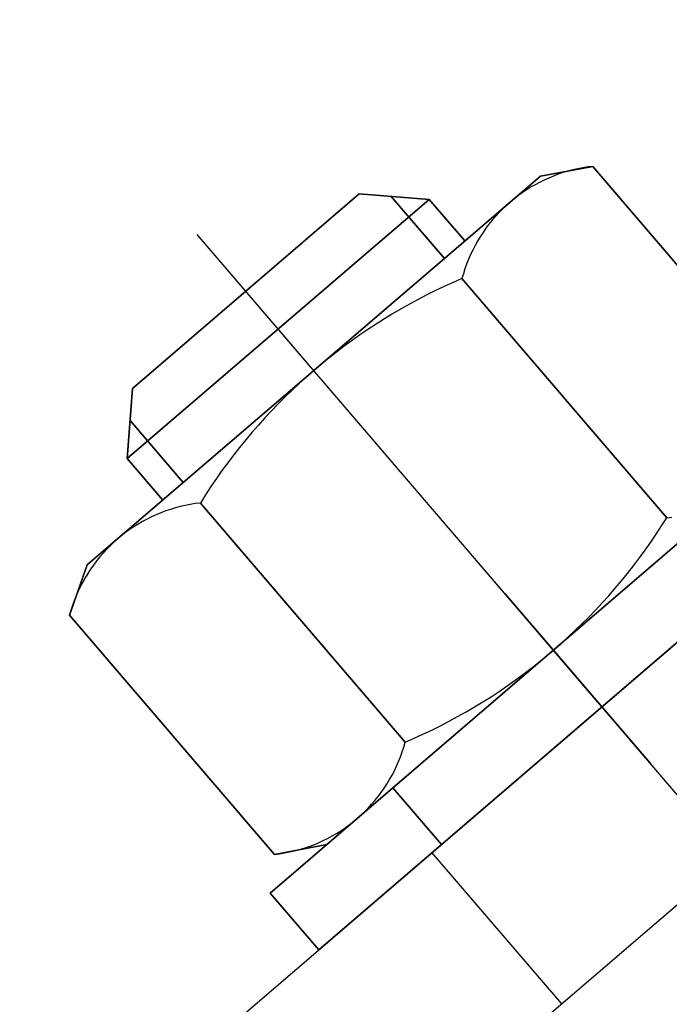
# Model space of a CAD drawing. Header units: metres. Extents: x -912764 to -454925, y -2226138 to -1112338.
# Tile 54 of 256: x -456251.5345 to -456251.5084, y -1113064.4896 to -1113064.4501. Entities that reach past the tile are written whole.
import ezdxf
from ezdxf import colors
from ezdxf.entities.mleader import LeaderData, LeaderLine
from ezdxf.math import Vec2, Vec3

# ---------------------------------------------------------------- set-up
doc = ezdxf.new("R2010")
doc.units = ezdxf.units.M
doc.linetypes.add('SOLID', pattern=[0])
doc.linetypes.add('ČÁRKOVANÁ', pattern=[19.049999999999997, 12.7, -6.35])
doc.layers.add('025-ZSvodidlo', color=1, linetype='Continuous')
doc.layers.add('C3D_ZPR', color=7, linetype='Continuous')
doc.layers.add('1', color=7, linetype='Continuous', lineweight=15)
doc.layers.add('_NOVÝ STAV', color=1, linetype='Continuous', lineweight=30)
doc.styles.add('Romans', font='romans.shx')
doc.styles.add('StandardUzky', font='simplex.shx', dxfattribs={"width": 0.65})
doc.styles.add('znacky', font='arial.ttf')
doc.dimstyles.new('1000', dxfattribs={"dimscale": 0.5, "dimtxt": 1, "dimasz": 0.6, "dimexe": 0.3, "dimexo": 0.5, "dimgap": 0.5, "dimtad": 1, "dimzin": 1, "dimdsep": 46, "dimtxsty": 'znacky', "dimblk": 'OBLIQUE', "dimcen": 1, "dimdle": 0.3, "dimclrd": 256, "dimclre": 256, "dimclrt": 256, "dimadec": 3, "dimazin": 0, "dimtfac": 1, "dimtmove": 0, "dimatfit": 3, "dimldrblk": 'OBLIQUE', "dimfxl": 1, "dimlwd": -1, "dimlwe": -1, "dimarcsym": 0})

# ---------------------------------------------------------------- blocks, each defined once
blk = doc.blocks.new('_Oblique')
at = {"color": 0, "linetype": 'ByBlock', "lineweight": -2}
blk.add_line((-0.5, -0.5), (0.5, 0.5), dxfattribs=at)
blk = doc.blocks.new('*D255')
at = {"layer": 'C3D_ZPR', "color": 1, "transparency": 16777216}
for p, q in [((-456251.8419254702, -1113064.401055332), (-456251.8419254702, -1113064.076055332)), ((-456251.2418126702, -1113064.401055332), (-456251.2418126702, -1113064.076055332)), ((-456251.9169254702, -1113064.151055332), (-456251.1668126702, -1113064.151055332))]:
    blk.add_line(p, q, dxfattribs=at)
at = {"layer": 'Defpoints', "color": 0, "lineweight": 50, "transparency": 16777216}
for p in [(-456251.2418126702, -1113064.151055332), (-456251.8419254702, -1113065.465551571), (-456251.2418126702, -1113065.522266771)]:
    blk.add_point(p, dxfattribs=at)
at = {"layer": 'C3D_ZPR', "color": 1, "transparency": 16777216, "xscale": 0.075, "yscale": 0.075, "zscale": 0.075, "rotation": 180}
blk.add_blockref('_Oblique', (-456251.8419254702, -1113064.151055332), dxfattribs=at)
at = {"layer": 'C3D_ZPR', "color": 1, "transparency": 16777216, "xscale": 0.075, "yscale": 0.075, "zscale": 0.075}
blk.add_blockref('_Oblique', (-456251.2418126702, -1113064.151055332), dxfattribs=at)
at = {"layer": 'C3D_ZPR', "color": 1, "transparency": 16777216, "insert": (-456251.5418690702, -1113064.001055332), "char_height": 0.2, "attachment_point": 5, "style": 'StandardUzky'}
blk.add_mtext('600', dxfattribs=at)
blk = doc.blocks.new('A$C021ef3a7')
at = {"layer": '025-ZSvodidlo', "color": 1}
for p, q in [((-0.08742879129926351, 0.2095332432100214), (-0.01820866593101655, 0.2688713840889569)), ((-0.09795000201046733, 0.2110511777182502), (-0.03979530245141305, 0.2609036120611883)), ((-0.09274333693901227, 0.2049774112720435), (-0.03458863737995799, 0.2548298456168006)), ((-0.0538047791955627, 0.2133313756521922), (-0.08764810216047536, 0.2528108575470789)), ((-0.07137727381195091, 0.2338303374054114), (-0.08491460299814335, 0.249622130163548)), ((-0.07821026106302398, 0.2279728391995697), (-0.07300359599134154, 0.2218990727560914))]:
    blk.add_line(p, q, dxfattribs=at)
blk.add_arc((-0.04957728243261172, 0.3170579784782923), 0.057, 104.9151793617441, 284.9151793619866, dxfattribs=at)
for points in [[(-0.07385145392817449, 0.2551544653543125), (-0.07385145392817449, 0.2551544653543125, 0.0007000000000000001), (-0.07174447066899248, 0.2555489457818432, 0.0007000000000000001), (-0.07174447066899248, 0.2555489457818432)], [(-0.07313668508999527, 0.2552299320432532), (-0.07313668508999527, 0.2552299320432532, 0.0007000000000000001), (-0.07332817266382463, 0.2551581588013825, 0.0007000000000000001), (-0.07332817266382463, 0.2551581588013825)], [(-0.07294291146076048, 0.2552952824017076), (-0.07294291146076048, 0.2552952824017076, 0.0007000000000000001), (-0.07313668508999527, 0.2552299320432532, 0.0007000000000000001), (-0.07313668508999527, 0.2552299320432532)], [(-0.07274706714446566, 0.2553541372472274), (-0.07274706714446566, 0.2553541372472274, 0.0007000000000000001), (-0.07294291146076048, 0.2552952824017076, 0.0007000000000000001), (-0.07294291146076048, 0.2552952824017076)], [(-0.07254936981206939, 0.2554064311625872), (-0.07254936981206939, 0.2554064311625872, 0.0007000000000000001), (-0.07274706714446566, 0.2553541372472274, 0.0007000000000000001), (-0.07274706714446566, 0.2553541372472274)], [(-0.07235003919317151, 0.255452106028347), (-0.07235003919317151, 0.255452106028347, 0.0007000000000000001), (-0.07254936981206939, 0.2554064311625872, 0.0007000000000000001), (-0.07254936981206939, 0.2554064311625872)], [(-0.07214929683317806, 0.2554911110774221), (-0.07214929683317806, 0.2554911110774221, 0.0007000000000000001), (-0.07235003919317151, 0.255452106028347, 0.0007000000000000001), (-0.07235003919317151, 0.255452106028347)], [(-0.07194736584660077, 0.2555234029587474), (-0.07194736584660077, 0.2555234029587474, 0.0007000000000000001), (-0.07214929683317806, 0.2554911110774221, 0.0007000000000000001), (-0.07214929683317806, 0.2554911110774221)], [(-0.07174447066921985, 0.2555489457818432), (-0.07174447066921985, 0.2555489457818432, 0.0007000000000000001), (-0.07194736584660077, 0.2555234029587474, 0.0007000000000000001), (-0.07194736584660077, 0.2555234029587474)], [(-0.06350726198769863, 0.2459399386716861), (-0.06350726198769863, 0.2459399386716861, 0.0007000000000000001), (-0.07174447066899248, 0.2555489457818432, 0.0007000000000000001), (-0.07174447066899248, 0.2555489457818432)], [(-0.09207275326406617, 0.2395344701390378), (-0.09207275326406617, 0.2395344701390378, 0.0007000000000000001), (-0.07385145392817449, 0.2551544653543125, 0.0007000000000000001), (-0.07385145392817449, 0.2551544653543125)], [(-0.07406704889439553, 0.2548085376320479), (-0.07406704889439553, 0.2548085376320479, 0.0007000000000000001), (-0.07424397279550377, 0.2547059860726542, 0.0007000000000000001), (-0.07424397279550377, 0.2547059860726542)], [(-0.07388680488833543, 0.2549051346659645), (-0.07388680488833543, 0.2549051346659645, 0.0007000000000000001), (-0.07406704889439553, 0.2548085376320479, 0.0007000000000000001), (-0.07406704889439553, 0.2548085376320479)], [(-0.07370344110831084, 0.2549956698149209), (-0.07370344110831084, 0.2549956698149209, 0.0007000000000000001), (-0.07388680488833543, 0.2549051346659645, 0.0007000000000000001), (-0.07388680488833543, 0.2549051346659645)], [(-0.07351716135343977, 0.2550800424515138), (-0.07351716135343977, 0.2550800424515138, 0.0007000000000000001), (-0.07370344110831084, 0.2549956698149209, 0.0007000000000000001), (-0.07370344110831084, 0.2549956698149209)], [(-0.07332817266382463, 0.2551581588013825), (-0.07332817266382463, 0.2551581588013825, 0.0007000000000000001), (-0.07351716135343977, 0.2550800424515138, 0.0007000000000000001), (-0.07351716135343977, 0.2550800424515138)], [(-0.08114027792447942, 0.2544381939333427), (-0.08114027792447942, 0.2544381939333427, 0.0006), (-0.09025092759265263, 0.2466281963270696, 0.0006), (-0.09025092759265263, 0.2466281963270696)], [(-0.07832017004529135, 0.2542214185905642), (-0.07832017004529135, 0.2542214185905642, 0.0006), (-0.08114027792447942, 0.2544381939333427, 0.0006), (-0.08114027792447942, 0.2544381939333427)], [(-0.07458707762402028, 0.2544834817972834), (-0.07458707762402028, 0.2544834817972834, 0.0007000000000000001), (-0.0747528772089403, 0.2543637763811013, 0.0007000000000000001), (-0.0747528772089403, 0.2543637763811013)], [(-0.07441737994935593, 0.2545975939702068), (-0.07441737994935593, 0.2545975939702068, 0.0007000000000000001), (-0.07458707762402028, 0.2544834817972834, 0.0007000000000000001), (-0.07458707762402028, 0.2544834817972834)], [(-0.07424397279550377, 0.2547059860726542), (-0.07424397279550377, 0.2547059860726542, 0.0007000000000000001), (-0.07441737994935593, 0.2545975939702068, 0.0007000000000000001), (-0.07441737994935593, 0.2545975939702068)], [(-0.09046770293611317, 0.2438080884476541), (-0.09046770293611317, 0.2438080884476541, 0.0006), (-0.07832017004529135, 0.2542214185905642, 0.0006), (-0.07832017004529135, 0.2542214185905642)], [(-0.07771021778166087, 0.2518465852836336), (-0.07771021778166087, 0.2518465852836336, 0.0006), (-0.07984659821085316, 0.2543387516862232, 0.0006), (-0.07984659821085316, 0.2543387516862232)], [(-0.07688833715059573, 0.2525511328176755), (-0.07688833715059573, 0.2525511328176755, 0.0006), (-0.07832017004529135, 0.2542214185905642, 0.0006), (-0.07832017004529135, 0.2542214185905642)], [(-0.07507204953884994, 0.2541081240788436), (-0.07507204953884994, 0.2541081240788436, 0.0007000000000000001), (-0.07522506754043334, 0.2539724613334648, 0.0007000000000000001), (-0.07522506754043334, 0.2539724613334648)], [(-0.07491459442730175, 0.2542386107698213), (-0.07491459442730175, 0.2542386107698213, 0.0007000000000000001), (-0.07507204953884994, 0.2541081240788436, 0.0007000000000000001), (-0.07507204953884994, 0.2541081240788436)], [(-0.0747528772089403, 0.2543637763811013), (-0.0747528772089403, 0.2543637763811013, 0.0007000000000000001), (-0.07491459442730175, 0.2542386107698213, 0.0007000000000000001), (-0.07491459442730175, 0.2542386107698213)], [(-0.0755171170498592, 0.2536862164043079), (-0.0755171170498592, 0.2536862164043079, 0.0007000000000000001), (-0.07565582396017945, 0.2535359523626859, 0.0007000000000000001), (-0.07565582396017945, 0.2535359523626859)], [(-0.07537347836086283, 0.2538317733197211), (-0.07537347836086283, 0.2538317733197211, 0.0007000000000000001), (-0.0755171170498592, 0.2536862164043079, 0.0007000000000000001), (-0.0755171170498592, 0.2536862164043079)], [(-0.07522506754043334, 0.2539724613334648), (-0.07522506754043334, 0.2539724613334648, 0.0007000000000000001), (-0.07537347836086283, 0.2538317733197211, 0.0007000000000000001), (-0.07537347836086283, 0.2538317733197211)], [(-0.07591783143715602, 0.2532219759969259), (-0.07591783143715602, 0.2532219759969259, 0.0007000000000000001), (-0.07604084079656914, 0.2530586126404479, 0.0007000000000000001), (-0.07604084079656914, 0.2530586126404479)], [(-0.0757894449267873, 0.2533811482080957), (-0.0757894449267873, 0.2533811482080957, 0.0007000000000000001), (-0.07591783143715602, 0.2532219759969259, 0.0007000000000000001), (-0.07591783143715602, 0.2532219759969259)], [(-0.07565582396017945, 0.2535359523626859), (-0.07565582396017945, 0.2535359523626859, 0.0007000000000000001), (-0.0757894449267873, 0.2533811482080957, 0.0007000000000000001), (-0.0757894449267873, 0.2533811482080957)], [(-0.07615833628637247, 0.2528912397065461), (-0.07615833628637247, 0.2528912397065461, 0.0007000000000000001), (-0.07627018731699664, 0.2527200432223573, 0.0007000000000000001), (-0.07627018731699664, 0.2527200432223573)], [(-0.07604084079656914, 0.2530586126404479), (-0.07604084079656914, 0.2530586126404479, 0.0007000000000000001), (-0.07615833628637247, 0.2528912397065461, 0.0007000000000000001), (-0.07615833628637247, 0.2528912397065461)], [(-0.07637626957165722, 0.2525452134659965), (-0.07637626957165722, 0.2525452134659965, 0.0007000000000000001), (-0.07647646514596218, 0.2523669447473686, 0.0007000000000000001), (-0.07647646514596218, 0.2523669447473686)], [(-0.07627018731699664, 0.2527200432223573), (-0.07627018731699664, 0.2527200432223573, 0.0007000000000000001), (-0.07637626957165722, 0.2525452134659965, 0.0007000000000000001), (-0.07637626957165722, 0.2525452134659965)], [(-0.07665875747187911, 0.2520008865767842), (-0.07665875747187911, 0.2520008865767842, 0.0007000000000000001), (-0.07674065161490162, 0.2518135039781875, 0.0007000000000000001), (-0.07674065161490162, 0.2518135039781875)], [(-0.07657066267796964, 0.2521854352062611), (-0.07657066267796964, 0.2521854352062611, 0.0007000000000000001), (-0.07665875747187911, 0.2520008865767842, 0.0007000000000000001), (-0.07665875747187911, 0.2520008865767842)], [(-0.07647646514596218, 0.2523669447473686), (-0.07647646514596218, 0.2523669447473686, 0.0007000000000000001), (-0.07657066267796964, 0.2521854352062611, 0.0007000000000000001), (-0.07657066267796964, 0.2521854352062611)], [(-0.07681625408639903, 0.2516234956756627), (-0.07681625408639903, 0.2516234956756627, 0.0007000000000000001), (-0.0768854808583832, 0.2514310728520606, 0.0007000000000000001), (-0.0768854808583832, 0.2514310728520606)], [(-0.07674065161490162, 0.2518135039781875), (-0.07674065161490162, 0.2518135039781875, 0.0007000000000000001), (-0.07681625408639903, 0.2516234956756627, 0.0007000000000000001), (-0.07681625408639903, 0.2516234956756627)], [(-0.07694825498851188, 0.2512364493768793), (-0.07694825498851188, 0.2512364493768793, 0.0007000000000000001), (-0.07700450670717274, 0.2510398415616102, 0.0007000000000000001), (-0.07700450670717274, 0.2510398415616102)], [(-0.0768854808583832, 0.2514310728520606), (-0.0768854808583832, 0.2514310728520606, 0.0007000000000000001), (-0.07694825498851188, 0.2512364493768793, 0.0007000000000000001), (-0.07694825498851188, 0.2512364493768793)], [(-0.0773630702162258, 0.2508838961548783), (-0.0773630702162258, 0.2508838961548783, 0.0007000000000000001), (-0.07771892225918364, 0.2507218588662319, 0.0007000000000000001), (-0.07771892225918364, 0.2507218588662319)], [(-0.07700450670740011, 0.2510398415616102), (-0.07700450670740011, 0.2510398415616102, 0.0007000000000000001), (-0.0773630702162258, 0.2508838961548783, 0.0007000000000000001), (-0.0773630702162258, 0.2508838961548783)], [(-0.06876729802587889, 0.2414308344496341), (-0.06876729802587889, 0.2414308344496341, 0.0007000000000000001), (-0.07700450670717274, 0.2510398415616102, 0.0007000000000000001), (-0.07700450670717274, 0.2510398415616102)], [(-0.07807195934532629, 0.2505537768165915), (-0.07807195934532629, 0.2505537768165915, 0.0007000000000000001), (-0.07842207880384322, 0.2503796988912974, 0.0007000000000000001), (-0.07842207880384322, 0.2503796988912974)], [(-0.07771892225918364, 0.2507218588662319), (-0.07771892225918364, 0.2507218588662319, 0.0007000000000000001), (-0.07807195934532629, 0.2505537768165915, 0.0007000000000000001), (-0.07807195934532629, 0.2505537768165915)], [(-0.0787691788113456, 0.2501996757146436), (-0.0787691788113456, 0.2501996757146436, 0.0007000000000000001), (-0.0791131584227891, 0.2500137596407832, 0.0007000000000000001), (-0.0791131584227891, 0.2500137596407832)], [(-0.07842207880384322, 0.2503796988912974), (-0.07842207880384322, 0.2503796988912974, 0.0007000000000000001), (-0.0787691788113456, 0.2501996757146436, 0.0007000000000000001), (-0.0787691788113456, 0.2501996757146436)], [(-0.07945391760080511, 0.2498220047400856), (-0.07945391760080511, 0.2498220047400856, 0.0007000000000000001), (-0.07979135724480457, 0.2496244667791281, 0.0007000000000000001), (-0.07979135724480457, 0.2496244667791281)], [(-0.0791131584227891, 0.2500137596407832), (-0.0791131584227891, 0.2500137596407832, 0.0007000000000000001), (-0.07945391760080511, 0.2498220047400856, 0.0007000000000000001), (-0.07945391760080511, 0.2498220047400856)], [(-0.08012537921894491, 0.2494212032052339), (-0.08012537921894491, 0.2494212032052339, 0.0007000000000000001), (-0.0804558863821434, 0.2492122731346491, 0.0007000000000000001), (-0.0804558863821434, 0.2492122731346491)], [(-0.07979135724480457, 0.2496244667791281), (-0.07979135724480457, 0.2496244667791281, 0.0007000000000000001), (-0.08012537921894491, 0.2494212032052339, 0.0007000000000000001), (-0.08012537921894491, 0.2494212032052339)], [(-0.08078278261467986, 0.2489977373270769), (-0.08078278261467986, 0.2489977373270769, 0.0007000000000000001), (-0.08110597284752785, 0.2487776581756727, 0.0007000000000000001), (-0.08110597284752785, 0.2487776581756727)], [(-0.0804558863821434, 0.2492122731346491), (-0.0804558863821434, 0.2492122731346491, 0.0007000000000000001), (-0.08078278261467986, 0.2489977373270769, 0.0007000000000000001), (-0.08078278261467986, 0.2489977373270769)], [(-0.08142536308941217, 0.2485520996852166), (-0.08142536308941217, 0.2485520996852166, 0.0007000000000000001), (-0.0817408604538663, 0.2483211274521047, 0.0007000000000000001), (-0.0817408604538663, 0.2483211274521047)], [(-0.08110597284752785, 0.2487776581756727), (-0.08110597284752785, 0.2487776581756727, 0.0007000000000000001), (-0.08142536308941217, 0.2485520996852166, 0.0007000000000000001), (-0.08142536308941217, 0.2485520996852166)], [(-0.08205237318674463, 0.2480848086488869), (-0.08205237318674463, 0.2480848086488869, 0.0007000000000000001), (-0.08235981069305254, 0.2478432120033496, 0.0007000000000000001), (-0.08235981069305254, 0.2478432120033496)], [(-0.0817408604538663, 0.2483211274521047), (-0.0817408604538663, 0.2483211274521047, 0.0007000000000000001), (-0.08205237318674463, 0.2480848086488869, 0.0007000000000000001), (-0.08205237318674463, 0.2480848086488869)], [(-0.08235981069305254, 0.2478432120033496), (-0.08235981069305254, 0.2478432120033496, 0.0007000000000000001), (-0.08266308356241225, 0.2475964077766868, 0.0007000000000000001), (-0.08266308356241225, 0.2475964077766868)], [(-0.08296210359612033, 0.2473444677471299), (-0.08296210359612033, 0.2473444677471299, 0.0007000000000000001), (-0.08325678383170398, 0.2470874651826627, 0.0007000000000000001), (-0.08325678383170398, 0.2470874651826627)], [(-0.08266308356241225, 0.2475964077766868), (-0.08266308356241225, 0.2475964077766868, 0.0007000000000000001), (-0.08296210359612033, 0.2473444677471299, 0.0007000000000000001), (-0.08296210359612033, 0.2473444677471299)], [(-0.08325678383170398, 0.2470874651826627), (-0.08325678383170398, 0.2470874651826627, 0.0007000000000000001), (-0.08354703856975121, 0.2468254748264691, 0.0007000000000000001), (-0.08354703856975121, 0.2468254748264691)], [(-0.09025092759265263, 0.2466281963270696), (-0.09025092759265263, 0.2466281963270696, 0.0006), (-0.09046770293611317, 0.2438080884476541, 0.0006), (-0.09046770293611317, 0.2438080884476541)], [(-0.08383278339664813, 0.2465585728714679), (-0.08383278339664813, 0.2465585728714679, 0.0007000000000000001), (-0.08411393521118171, 0.2462868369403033, 0.0007000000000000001), (-0.08411393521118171, 0.2462868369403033)], [(-0.08354703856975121, 0.2468254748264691), (-0.08354703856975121, 0.2468254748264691, 0.0007000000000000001), (-0.08383278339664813, 0.2465585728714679, 0.0007000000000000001), (-0.08383278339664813, 0.2465585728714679)], [(-0.08411393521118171, 0.2462868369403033), (-0.08411393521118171, 0.2462868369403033, 0.0007000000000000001), (-0.08439041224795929, 0.2460103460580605, 0.0007000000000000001), (-0.08439041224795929, 0.2460103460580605)], [(-0.08466213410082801, 0.245729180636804), (-0.08466213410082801, 0.245729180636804, 0.0007000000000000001), (-0.08492902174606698, 0.2454434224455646, 0.0007000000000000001), (-0.08492902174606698, 0.2454434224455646)], [(-0.08471808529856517, 0.2263455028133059), (-0.08471808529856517, 0.2263455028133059, 0.0007000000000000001), (-0.06194146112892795, 0.2458704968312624, 0.0007000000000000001), (-0.06194146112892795, 0.2458704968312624)], [(-0.08439041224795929, 0.2460103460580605), (-0.08439041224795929, 0.2460103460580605, 0.0007000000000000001), (-0.08466213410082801, 0.245729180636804, 0.0007000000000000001), (-0.08466213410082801, 0.245729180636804)], [(-0.08821398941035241, 0.2428423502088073), (-0.08821398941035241, 0.2428423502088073, 0.0006), (-0.0903503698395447, 0.2453345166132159, 0.0006), (-0.0903503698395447, 0.2453345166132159)], [(-0.08492902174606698, 0.2454434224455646), (-0.08492902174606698, 0.2454434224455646, 0.0007000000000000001), (-0.08519099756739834, 0.2451531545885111, 0.0007000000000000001), (-0.08519099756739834, 0.2451531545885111)], [(-0.08519099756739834, 0.2451531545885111), (-0.08519099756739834, 0.2451531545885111, 0.0007000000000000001), (-0.08544798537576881, 0.2448584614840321, 0.0007000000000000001), (-0.08544798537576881, 0.2448584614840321)], [(-0.08569991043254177, 0.244559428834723), (-0.08569991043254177, 0.244559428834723, 0.0007000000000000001), (-0.08594669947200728, 0.2442561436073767, 0.0007000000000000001), (-0.08594669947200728, 0.2442561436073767)], [(-0.08544798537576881, 0.2448584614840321), (-0.08544798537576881, 0.2448584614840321, 0.0007000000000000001), (-0.08569991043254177, 0.244559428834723, 0.0007000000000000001), (-0.08569991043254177, 0.244559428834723)], [(-0.08594669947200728, 0.2442561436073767), (-0.08594669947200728, 0.2442561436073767, 0.0007000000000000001), (-0.08618828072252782, 0.2439486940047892, 0.0007000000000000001), (-0.08618828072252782, 0.2439486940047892)], [(-0.09046770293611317, 0.2438080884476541), (-0.09046770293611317, 0.2438080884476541, 0.0006), (-0.08903587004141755, 0.2421378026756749, 0.0006), (-0.08903587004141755, 0.2421378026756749)], [(-0.08618828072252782, 0.2439486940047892), (-0.08618828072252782, 0.2439486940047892, 0.0007000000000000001), (-0.0864245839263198, 0.2436371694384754, 0.0007000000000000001), (-0.0864245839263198, 0.2436371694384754)], [(-0.08244042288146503, 0.2282980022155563), (-0.08244042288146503, 0.2282980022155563, 0.0007000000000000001), (-0.06421912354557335, 0.2439179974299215, 0.0007000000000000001), (-0.06421912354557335, 0.2439179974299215)], [(-0.0866555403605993, 0.2433216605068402), (-0.0866555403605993, 0.2433216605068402, 0.0007000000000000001), (-0.08688108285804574, 0.2430022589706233, 0.0007000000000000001), (-0.08688108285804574, 0.2430022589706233)], [(-0.0864245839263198, 0.2436371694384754), (-0.0864245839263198, 0.2436371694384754, 0.0007000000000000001), (-0.0866555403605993, 0.2433216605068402, 0.0007000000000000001), (-0.0866555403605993, 0.2433216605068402)], [(-0.05998896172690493, 0.2435928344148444), (-0.05998896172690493, 0.2435928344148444, 0.0007000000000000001), (-0.08276558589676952, 0.2240678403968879, 0.0007000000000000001), (-0.08276558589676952, 0.2240678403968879)], [(-0.08688108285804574, 0.2430022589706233), (-0.08688108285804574, 0.2430022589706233, 0.0007000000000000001), (-0.0871011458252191, 0.242679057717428, 0.0007000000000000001), (-0.0871011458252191, 0.242679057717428)], [(-0.0871011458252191, 0.242679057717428), (-0.0871011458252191, 0.242679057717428, 0.0007000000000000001), (-0.08731566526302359, 0.2423521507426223, 0.0007000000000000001), (-0.08731566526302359, 0.2423521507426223)], [(-0.08731566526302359, 0.2423521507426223), (-0.08731566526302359, 0.2423521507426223, 0.0007000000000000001), (-0.08752457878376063, 0.2420216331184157, 0.0007000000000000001), (-0.08752457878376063, 0.2420216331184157)], [(-0.08872301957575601, 0.2417679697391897), (-0.08872301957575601, 0.2417679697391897, 0.0007000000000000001), (-0.0889167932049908, 0.2417026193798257, 0.0007000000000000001), (-0.0889167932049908, 0.2417026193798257)], [(-0.08852717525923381, 0.2418268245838), (-0.08852717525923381, 0.2418268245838, 0.0007000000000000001), (-0.08872301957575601, 0.2417679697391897, 0.0007000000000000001), (-0.08872301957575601, 0.2417679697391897)], [(-0.08832947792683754, 0.2418791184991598), (-0.08832947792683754, 0.2418791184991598, 0.0007000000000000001), (-0.08852717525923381, 0.2418268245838, 0.0007000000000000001), (-0.08852717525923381, 0.2418268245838)], [(-0.08813014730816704, 0.2419247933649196), (-0.08813014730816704, 0.2419247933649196, 0.0007000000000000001), (-0.08832947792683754, 0.2418791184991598, 0.0007000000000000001), (-0.08832947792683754, 0.2418791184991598)], [(-0.08792940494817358, 0.2419637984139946), (-0.08792940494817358, 0.2419637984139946, 0.0007000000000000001), (-0.08813014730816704, 0.2419247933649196, 0.0007000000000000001), (-0.08813014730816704, 0.2419247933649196)], [(-0.0877274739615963, 0.24199609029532), (-0.0877274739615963, 0.24199609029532, 0.0007000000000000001), (-0.08792940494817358, 0.2419637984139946, 0.0007000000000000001), (-0.08792940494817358, 0.2419637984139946)], [(-0.08752457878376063, 0.2420216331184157), (-0.08752457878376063, 0.2420216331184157, 0.0007000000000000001), (-0.0877274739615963, 0.24199609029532, 0.0007000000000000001), (-0.0877274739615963, 0.24199609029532)], [(-0.07928737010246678, 0.2324126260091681), (-0.07928737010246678, 0.2324126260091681, 0.0007000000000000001), (-0.08752457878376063, 0.2420216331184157, 0.0007000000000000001), (-0.08752457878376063, 0.2420216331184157)], [(-0.08966691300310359, 0.2413778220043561), (-0.08966691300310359, 0.2413778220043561, 0.0007000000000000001), (-0.08984715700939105, 0.2412812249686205, 0.0007000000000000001), (-0.08984715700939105, 0.2412812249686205)], [(-0.08948354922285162, 0.241468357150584), (-0.08948354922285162, 0.241468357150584, 0.0007000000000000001), (-0.08966691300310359, 0.2413778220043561, 0.0007000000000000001), (-0.08966691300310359, 0.2413778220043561)], [(-0.08929726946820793, 0.2415527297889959), (-0.08929726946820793, 0.2415527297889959, 0.0007000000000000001), (-0.08948354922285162, 0.241468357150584, 0.0007000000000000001), (-0.08948354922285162, 0.241468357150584)], [(-0.08910828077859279, 0.2416308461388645), (-0.08910828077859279, 0.2416308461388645, 0.0007000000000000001), (-0.08929726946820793, 0.2415527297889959, 0.0007000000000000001), (-0.08929726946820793, 0.2415527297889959)], [(-0.0889167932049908, 0.2417026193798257), (-0.0889167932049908, 0.2417026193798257, 0.0007000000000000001), (-0.08910828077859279, 0.2416308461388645, 0.0007000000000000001), (-0.08910828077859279, 0.2416308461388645)], [(-0.06897621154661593, 0.2411003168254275), (-0.06897621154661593, 0.2411003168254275, 0.0007000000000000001), (-0.06876729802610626, 0.2414308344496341, 0.0007000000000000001), (-0.06876729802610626, 0.2414308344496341)], [(-0.06876729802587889, 0.2414308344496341), (-0.06876729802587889, 0.2414308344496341, 0.0007000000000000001), (-0.06856440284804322, 0.2414563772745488, 0.0007000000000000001), (-0.06856440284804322, 0.2414563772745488)], [(-0.09036718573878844, 0.2409561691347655), (-0.09036718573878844, 0.2409561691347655, 0.0007000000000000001), (-0.09053298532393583, 0.2408364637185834, 0.0007000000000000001), (-0.09053298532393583, 0.2408364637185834)], [(-0.09019748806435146, 0.2410702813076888), (-0.09019748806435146, 0.2410702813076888, 0.0007000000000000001), (-0.09036718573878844, 0.2409561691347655, 0.0007000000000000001), (-0.09036718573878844, 0.2409561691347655)], [(-0.09002408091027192, 0.2411786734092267), (-0.09002408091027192, 0.2411786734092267, 0.0007000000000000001), (-0.09019748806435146, 0.2410702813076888, 0.0007000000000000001), (-0.09019748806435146, 0.2410702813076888)], [(-0.08984715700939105, 0.2412812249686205), (-0.08984715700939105, 0.2412812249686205, 0.0007000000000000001), (-0.09002408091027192, 0.2411786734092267, 0.0007000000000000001), (-0.09002408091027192, 0.2411786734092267)], [(-0.06919073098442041, 0.2407734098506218), (-0.06919073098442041, 0.2407734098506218, 0.0007000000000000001), (-0.06897621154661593, 0.2411003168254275, 0.0007000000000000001), (-0.06897621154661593, 0.2411003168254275)], [(-0.09085215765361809, 0.2405808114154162), (-0.09085215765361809, 0.2405808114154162, 0.0007000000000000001), (-0.0910051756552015, 0.2404451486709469, 0.0007000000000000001), (-0.0910051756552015, 0.2404451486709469)], [(-0.0906947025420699, 0.2407112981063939), (-0.0906947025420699, 0.2407112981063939, 0.0007000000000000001), (-0.09085215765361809, 0.2405808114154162, 0.0007000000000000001), (-0.09085215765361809, 0.2405808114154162)], [(-0.09053298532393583, 0.2408364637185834), (-0.09053298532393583, 0.2408364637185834, 0.0007000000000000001), (-0.0906947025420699, 0.2407112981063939, 0.0007000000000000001), (-0.0906947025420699, 0.2407112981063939)], [(-0.06941079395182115, 0.240450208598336), (-0.06941079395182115, 0.240450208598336, 0.0007000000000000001), (-0.06919073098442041, 0.2407734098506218, 0.0007000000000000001), (-0.06919073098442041, 0.2407734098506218)], [(-0.09129722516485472, 0.2401589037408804), (-0.09129722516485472, 0.2401589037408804, 0.0007000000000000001), (-0.09143593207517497, 0.2400086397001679, 0.0007000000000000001), (-0.09143593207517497, 0.2400086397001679)], [(-0.09115358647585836, 0.2403044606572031), (-0.09115358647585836, 0.2403044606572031, 0.0007000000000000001), (-0.09129722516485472, 0.2401589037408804, 0.0007000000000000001), (-0.09129722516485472, 0.2401589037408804)], [(-0.0910051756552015, 0.2404451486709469), (-0.0910051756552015, 0.2404451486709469, 0.0007000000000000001), (-0.09115358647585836, 0.2403044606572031, 0.0007000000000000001), (-0.09115358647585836, 0.2403044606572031)], [(-0.0698672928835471, 0.239815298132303), (-0.0698672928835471, 0.239815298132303, 0.0007000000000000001), (-0.06963633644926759, 0.2401308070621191, 0.0007000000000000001), (-0.06963633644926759, 0.2401308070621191)], [(-0.06963633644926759, 0.2401308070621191), (-0.06963633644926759, 0.2401308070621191, 0.0007000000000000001), (-0.06941079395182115, 0.240450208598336, 0.0007000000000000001), (-0.06941079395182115, 0.240450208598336)], [(-0.09156955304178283, 0.2398538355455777), (-0.09156955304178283, 0.2398538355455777, 0.0007000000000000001), (-0.09169793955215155, 0.2396946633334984, 0.0007000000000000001), (-0.09169793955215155, 0.2396946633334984)], [(-0.09143593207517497, 0.2400086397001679), (-0.09143593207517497, 0.2400086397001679, 0.0007000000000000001), (-0.09156955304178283, 0.2398538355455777, 0.0007000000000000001), (-0.09156955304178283, 0.2398538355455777)], [(-0.07010359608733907, 0.2395037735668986), (-0.07010359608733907, 0.2395037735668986, 0.0007000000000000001), (-0.0698672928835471, 0.239815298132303, 0.0007000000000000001), (-0.0698672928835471, 0.239815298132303)], [(-0.09278461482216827, 0.2375125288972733), (-0.09278461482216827, 0.2375125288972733, 0.0007000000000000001), (-0.09207275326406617, 0.2395344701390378, 0.0007000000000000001), (-0.09207275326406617, 0.2395344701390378)], [(-0.091938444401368, 0.2393639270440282), (-0.091938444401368, 0.2393639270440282, 0.0007000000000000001), (-0.0920502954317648, 0.2391927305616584, 0.0007000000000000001), (-0.0920502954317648, 0.2391927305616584)], [(-0.0918209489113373, 0.2395312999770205), (-0.0918209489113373, 0.2395312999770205, 0.0007000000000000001), (-0.091938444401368, 0.2393639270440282, 0.0007000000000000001), (-0.091938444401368, 0.2393639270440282)], [(-0.09169793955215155, 0.2396946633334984), (-0.09169793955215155, 0.2396946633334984, 0.0007000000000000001), (-0.0918209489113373, 0.2395312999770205, 0.0007000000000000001), (-0.0918209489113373, 0.2395312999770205)], [(-0.07034517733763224, 0.2391963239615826), (-0.07034517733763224, 0.2391963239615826, 0.0007000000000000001), (-0.07010359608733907, 0.2395037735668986, 0.0007000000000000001), (-0.07010359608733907, 0.2395037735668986)], [(-0.09215637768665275, 0.239017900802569), (-0.09215637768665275, 0.239017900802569, 0.0007000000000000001), (-0.09225657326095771, 0.2388396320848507, 0.0007000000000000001), (-0.09225657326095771, 0.2388396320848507)], [(-0.0920502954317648, 0.2391927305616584), (-0.0920502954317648, 0.2391927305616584, 0.0007000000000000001), (-0.09215637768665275, 0.239017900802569, 0.0007000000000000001), (-0.09215637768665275, 0.239017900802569)], [(-0.07059196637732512, 0.2388930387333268), (-0.07059196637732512, 0.2388930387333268, 0.0007000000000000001), (-0.07034517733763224, 0.2391963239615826, 0.0007000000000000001), (-0.07034517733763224, 0.2391963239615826)], [(-0.09235077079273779, 0.2386581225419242), (-0.09235077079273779, 0.2386581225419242, 0.0007000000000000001), (-0.09243886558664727, 0.2384735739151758, 0.0007000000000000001), (-0.09243886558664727, 0.2384735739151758)], [(-0.09225657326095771, 0.2388396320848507), (-0.09225657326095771, 0.2388396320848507, 0.0007000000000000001), (-0.09235077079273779, 0.2386581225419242, 0.0007000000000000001), (-0.09235077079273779, 0.2386581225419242)], [(-0.07110087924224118, 0.2382993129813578), (-0.07110087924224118, 0.2382993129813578, 0.0007000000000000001), (-0.07084389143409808, 0.2385940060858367, 0.0007000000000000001), (-0.07084389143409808, 0.2385940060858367)], [(-0.07084389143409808, 0.2385940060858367), (-0.07084389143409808, 0.2385940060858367, 0.0007000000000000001), (-0.07059196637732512, 0.2388930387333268, 0.0007000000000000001), (-0.07059196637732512, 0.2388930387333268)], [(-0.09252075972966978, 0.2382861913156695), (-0.09252075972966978, 0.2382861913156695, 0.0007000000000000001), (-0.09259636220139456, 0.2380961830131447, 0.0007000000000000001), (-0.09259636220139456, 0.2380961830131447)], [(-0.09243886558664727, 0.2384735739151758), (-0.09243886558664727, 0.2384735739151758, 0.0007000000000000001), (-0.09252075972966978, 0.2382861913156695, 0.0007000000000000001), (-0.09252075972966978, 0.2382861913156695)], [(-0.06942477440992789, 0.2315526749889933), (-0.06942477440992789, 0.2315526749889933, 0.0007000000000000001), (-0.07528227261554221, 0.2383856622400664, 0.0007000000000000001), (-0.07528227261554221, 0.2383856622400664)], [(-0.07136285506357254, 0.2380090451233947), (-0.07136285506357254, 0.2380090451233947, 0.0007000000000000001), (-0.07110087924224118, 0.2382993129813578, 0.0007000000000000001), (-0.07110087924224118, 0.2382993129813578)], [(-0.09266558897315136, 0.2379037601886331), (-0.09266558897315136, 0.2379037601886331, 0.0007000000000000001), (-0.0927283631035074, 0.2377091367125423, 0.0007000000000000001), (-0.0927283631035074, 0.2377091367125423)], [(-0.09259636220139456, 0.2380961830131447), (-0.09259636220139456, 0.2380961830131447, 0.0007000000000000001), (-0.09266558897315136, 0.2379037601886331, 0.0007000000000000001), (-0.09266558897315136, 0.2379037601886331)], [(-0.07162974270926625, 0.2377232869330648), (-0.07162974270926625, 0.2377232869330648, 0.0007000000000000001), (-0.07136285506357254, 0.2380090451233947, 0.0007000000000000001), (-0.07136285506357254, 0.2380090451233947)], [(-0.0927283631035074, 0.2377091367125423), (-0.0927283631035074, 0.2377091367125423, 0.0007000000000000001), (-0.09278461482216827, 0.2375125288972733, 0.0007000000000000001), (-0.09278461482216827, 0.2375125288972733)], [(-0.08454740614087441, 0.2279035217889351), (-0.08454740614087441, 0.2279035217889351, 0.0007000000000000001), (-0.09278461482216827, 0.2375125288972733, 0.0007000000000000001), (-0.09278461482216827, 0.2375125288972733)], [(-0.07217794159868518, 0.2371656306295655), (-0.07217794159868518, 0.2371656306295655, 0.0007000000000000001), (-0.0719014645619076, 0.2374421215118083, 0.0007000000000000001), (-0.0719014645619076, 0.2374421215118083)], [(-0.0719014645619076, 0.2374421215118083), (-0.0719014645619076, 0.2374421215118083, 0.0007000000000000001), (-0.07162974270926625, 0.2377232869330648, 0.0007000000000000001), (-0.07162974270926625, 0.2377232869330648)], [(-0.07245909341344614, 0.2368938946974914), (-0.07245909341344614, 0.2368938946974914, 0.0007000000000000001), (-0.07217794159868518, 0.2371656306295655, 0.0007000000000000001), (-0.07217794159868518, 0.2371656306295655)], [(-0.07303509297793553, 0.2363650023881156), (-0.07303509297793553, 0.2363650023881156, 0.0007000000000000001), (-0.07274483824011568, 0.2366269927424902, 0.0007000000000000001), (-0.07274483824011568, 0.2366269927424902)], [(-0.07274483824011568, 0.2366269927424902), (-0.07274483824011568, 0.2366269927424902, 0.0007000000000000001), (-0.07245909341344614, 0.2368938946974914, 0.0007000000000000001), (-0.07245909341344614, 0.2368938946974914)], [(-0.07332977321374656, 0.2361079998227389), (-0.07332977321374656, 0.2361079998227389, 0.0007000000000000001), (-0.07303509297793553, 0.2363650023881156, 0.0007000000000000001), (-0.07303509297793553, 0.2363650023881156)], [(-0.07393206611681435, 0.2356092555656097), (-0.07393206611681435, 0.2356092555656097, 0.0007000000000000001), (-0.07362879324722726, 0.235856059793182, 0.0007000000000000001), (-0.07362879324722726, 0.235856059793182)], [(-0.07362879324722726, 0.235856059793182), (-0.07362879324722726, 0.235856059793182, 0.0007000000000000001), (-0.07332977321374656, 0.2361079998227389, 0.0007000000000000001), (-0.07332977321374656, 0.2361079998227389)], [(-0.07423950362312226, 0.2353676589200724), (-0.07423950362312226, 0.2353676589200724, 0.0007000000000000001), (-0.07393206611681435, 0.2356092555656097, 0.0007000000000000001), (-0.07393206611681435, 0.2356092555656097)], [(-0.07486651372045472, 0.2349003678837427), (-0.07486651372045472, 0.2349003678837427, 0.0007000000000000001), (-0.07455101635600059, 0.2351313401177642, 0.0007000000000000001), (-0.07455101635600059, 0.2351313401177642)], [(-0.07455101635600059, 0.2351313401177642), (-0.07455101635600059, 0.2351313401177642, 0.0007000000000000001), (-0.07423950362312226, 0.2353676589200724, 0.0007000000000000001), (-0.07423950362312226, 0.2353676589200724)], [(-0.07550909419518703, 0.234454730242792), (-0.07550909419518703, 0.234454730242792, 0.0007000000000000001), (-0.07518590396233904, 0.2346748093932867, 0.0007000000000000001), (-0.07518590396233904, 0.2346748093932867)], [(-0.07518590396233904, 0.2346748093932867), (-0.07518590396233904, 0.2346748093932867, 0.0007000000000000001), (-0.07486651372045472, 0.2349003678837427, 0.0007000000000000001), (-0.07486651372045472, 0.2349003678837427)], [(-0.0761664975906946, 0.2340312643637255), (-0.0761664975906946, 0.2340312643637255, 0.0007000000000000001), (-0.07583599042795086, 0.2342401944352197, 0.0007000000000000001), (-0.07583599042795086, 0.2342401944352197)], [(-0.07583599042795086, 0.2342401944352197), (-0.07583599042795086, 0.2342401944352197, 0.0007000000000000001), (-0.07550909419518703, 0.234454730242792, 0.0007000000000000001), (-0.07550909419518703, 0.234454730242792)], [(-0.0768379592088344, 0.2336304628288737), (-0.0768379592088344, 0.2336304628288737, 0.0007000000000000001), (-0.07650051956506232, 0.2338280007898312, 0.0007000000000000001), (-0.07650051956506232, 0.2338280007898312)], [(-0.07650051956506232, 0.2338280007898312), (-0.07650051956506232, 0.2338280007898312, 0.0007000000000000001), (-0.0761664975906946, 0.2340312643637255, 0.0007000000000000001), (-0.0761664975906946, 0.2340312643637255)], [(-0.0775226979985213, 0.2332527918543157), (-0.0775226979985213, 0.2332527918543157, 0.0007000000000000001), (-0.0771787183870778, 0.2334387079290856, 0.0007000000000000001), (-0.0771787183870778, 0.2334387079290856)], [(-0.0771787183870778, 0.2334387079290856), (-0.0771787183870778, 0.2334387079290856, 0.0007000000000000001), (-0.0768379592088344, 0.2336304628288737, 0.0007000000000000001), (-0.0768379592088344, 0.2336304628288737)], [(-0.05152813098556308, 0.2337229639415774), (-0.05152813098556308, 0.2337229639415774, 0.0006), (-0.07430475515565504, 0.2141979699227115, 0.0006), (-0.07430475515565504, 0.2141979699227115)], [(-0.07821991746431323, 0.2328986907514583), (-0.07821991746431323, 0.2328986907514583, 0.0007000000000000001), (-0.0778697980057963, 0.2330727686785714, 0.0007000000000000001), (-0.0778697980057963, 0.2330727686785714)], [(-0.0778697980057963, 0.2330727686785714), (-0.0778697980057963, 0.2330727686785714, 0.0007000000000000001), (-0.0775226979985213, 0.2332527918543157, 0.0007000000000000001), (-0.0775226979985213, 0.2332527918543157)], [(-0.07892880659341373, 0.232568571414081), (-0.07892880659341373, 0.232568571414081, 0.0007000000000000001), (-0.07857295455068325, 0.2327306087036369, 0.0007000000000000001), (-0.07857295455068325, 0.2327306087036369)], [(-0.07857295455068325, 0.2327306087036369), (-0.07857295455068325, 0.2327306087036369, 0.0007000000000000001), (-0.07821991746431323, 0.2328986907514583, 0.0007000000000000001), (-0.07821991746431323, 0.2328986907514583)], [(-0.07934362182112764, 0.232216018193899), (-0.07934362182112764, 0.232216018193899, 0.0007000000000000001), (-0.07928737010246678, 0.2324126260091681, 0.0007000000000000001), (-0.07928737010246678, 0.2324126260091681)], [(-0.07928737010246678, 0.2324126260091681), (-0.07928737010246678, 0.2324126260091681, 0.0007000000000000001), (-0.07892880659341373, 0.232568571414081, 0.0007000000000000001), (-0.07892880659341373, 0.232568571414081)], [(-0.07955122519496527, 0.2316389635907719), (-0.07955122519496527, 0.2316389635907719, 0.0007000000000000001), (-0.07947562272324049, 0.2318289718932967, 0.0007000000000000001), (-0.07947562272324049, 0.2318289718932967)], [(-0.07947562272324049, 0.2318289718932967), (-0.07947562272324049, 0.2318289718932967, 0.0007000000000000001), (-0.07940639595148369, 0.2320213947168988, 0.0007000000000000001), (-0.07940639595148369, 0.2320213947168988)], [(-0.07940639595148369, 0.2320213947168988), (-0.07940639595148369, 0.2320213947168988, 0.0007000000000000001), (-0.07934362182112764, 0.232216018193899, 0.0007000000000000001), (-0.07934362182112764, 0.232216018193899)], [(-0.07972121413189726, 0.2312670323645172), (-0.07972121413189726, 0.2312670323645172, 0.0007000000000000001), (-0.07963311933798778, 0.2314515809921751, 0.0007000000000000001), (-0.07963311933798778, 0.2314515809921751)], [(-0.07963311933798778, 0.2314515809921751), (-0.07963311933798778, 0.2314515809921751, 0.0007000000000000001), (-0.07955122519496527, 0.2316389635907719, 0.0007000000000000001), (-0.07955122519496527, 0.2316389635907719)], [(-0.0799156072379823, 0.2309072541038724), (-0.0799156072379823, 0.2309072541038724, 0.0007000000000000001), (-0.07981541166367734, 0.2310855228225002, 0.0007000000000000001), (-0.07981541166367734, 0.2310855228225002)], [(-0.07981541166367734, 0.2310855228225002), (-0.07981541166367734, 0.2310855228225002, 0.0007000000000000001), (-0.07972121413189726, 0.2312670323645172, 0.0007000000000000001), (-0.07972121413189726, 0.2312670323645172)], [(-0.08013354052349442, 0.2305612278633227), (-0.08013354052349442, 0.2305612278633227, 0.0007000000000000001), (-0.08002168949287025, 0.2307324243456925, 0.0007000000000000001), (-0.08002168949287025, 0.2307324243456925)], [(-0.08002168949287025, 0.2307324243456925), (-0.08002168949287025, 0.2307324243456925, 0.0007000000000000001), (-0.0799156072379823, 0.2309072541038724, 0.0007000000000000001), (-0.0799156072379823, 0.2309072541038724)], [(-0.0803740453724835, 0.230230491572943), (-0.0803740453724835, 0.230230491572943, 0.0007000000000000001), (-0.08025103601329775, 0.2303938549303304, 0.0007000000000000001), (-0.08025103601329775, 0.2303938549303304)], [(-0.08025103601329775, 0.2303938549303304), (-0.08025103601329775, 0.2303938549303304, 0.0007000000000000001), (-0.08013354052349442, 0.2305612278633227, 0.0007000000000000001), (-0.08013354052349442, 0.2305612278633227)], [(-0.07783065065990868, 0.2282982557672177), (-0.07783065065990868, 0.2282982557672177, 0.0007000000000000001), (-0.0797831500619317, 0.2305759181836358, 0.0007000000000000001), (-0.0797831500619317, 0.2305759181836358)], [(-0.0807747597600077, 0.2297662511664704), (-0.0807747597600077, 0.2297662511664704, 0.0007000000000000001), (-0.08063605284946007, 0.2299165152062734, 0.0007000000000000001), (-0.08063605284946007, 0.2299165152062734)], [(-0.08063605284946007, 0.2299165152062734), (-0.08063605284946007, 0.2299165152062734, 0.0007000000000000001), (-0.0805024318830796, 0.2300713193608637, 0.0007000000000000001), (-0.0805024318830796, 0.2300713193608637)], [(-0.0805024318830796, 0.2300713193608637), (-0.0805024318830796, 0.2300713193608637, 0.0007000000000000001), (-0.0803740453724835, 0.230230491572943, 0.0007000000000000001), (-0.0803740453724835, 0.230230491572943)], [(-0.08121982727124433, 0.2293443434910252), (-0.08121982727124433, 0.2293443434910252, 0.0007000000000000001), (-0.08106680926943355, 0.229480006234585, 0.0007000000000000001), (-0.08106680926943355, 0.229480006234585)], [(-0.08106680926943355, 0.229480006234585), (-0.08106680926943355, 0.229480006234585, 0.0007000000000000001), (-0.08091839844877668, 0.2296206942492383, 0.0007000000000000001), (-0.08091839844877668, 0.2296206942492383)], [(-0.08091839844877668, 0.2296206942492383), (-0.08091839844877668, 0.2296206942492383, 0.0007000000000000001), (-0.0807747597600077, 0.2297662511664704, 0.0007000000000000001), (-0.0807747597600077, 0.2297662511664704)], [(-0.08170479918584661, 0.2289689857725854), (-0.08170479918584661, 0.2289689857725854, 0.0007000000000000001), (-0.08153899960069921, 0.229088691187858, 0.0007000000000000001), (-0.08153899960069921, 0.229088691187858)], [(-0.08153899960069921, 0.229088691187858), (-0.08153899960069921, 0.229088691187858, 0.0007000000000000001), (-0.08137728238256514, 0.229213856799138, 0.0007000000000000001), (-0.08137728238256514, 0.229213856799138)], [(-0.08137728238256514, 0.229213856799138), (-0.08137728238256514, 0.229213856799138, 0.0007000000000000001), (-0.08121982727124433, 0.2293443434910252, 0.0007000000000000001), (-0.08121982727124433, 0.2293443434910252)], [(-0.08222482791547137, 0.2286439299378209), (-0.08222482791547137, 0.2286439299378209, 0.0007000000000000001), (-0.0820479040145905, 0.2287464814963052, 0.0007000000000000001), (-0.0820479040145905, 0.2287464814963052)], [(-0.0820479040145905, 0.2287464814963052), (-0.0820479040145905, 0.2287464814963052, 0.0007000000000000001), (-0.08187449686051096, 0.2288548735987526, 0.0007000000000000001), (-0.08187449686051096, 0.2288548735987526)], [(-0.08187449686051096, 0.2288548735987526), (-0.08187449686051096, 0.2288548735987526, 0.0007000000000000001), (-0.08170479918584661, 0.2289689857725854, 0.0007000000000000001), (-0.08170479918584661, 0.2289689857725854)], [(-0.08454740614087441, 0.2279035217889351), (-0.08454740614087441, 0.2279035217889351, 0.0007000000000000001), (-0.08244042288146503, 0.2282980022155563, 0.0007000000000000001), (-0.08244042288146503, 0.2282980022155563)], [(-0.08315519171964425, 0.2282225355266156), (-0.08315519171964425, 0.2282225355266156, 0.0007000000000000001), (-0.08296370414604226, 0.2282943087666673, 0.0007000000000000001), (-0.08296370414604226, 0.2282943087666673)], [(-0.08296370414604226, 0.2282943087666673), (-0.08296370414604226, 0.2282943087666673, 0.0007000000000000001), (-0.08277471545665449, 0.2283724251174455, 0.0007000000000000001), (-0.08277471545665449, 0.2283724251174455)], [(-0.08277471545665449, 0.2283724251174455), (-0.08277471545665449, 0.2283724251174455, 0.0007000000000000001), (-0.08258843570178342, 0.2284567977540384, 0.0007000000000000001), (-0.08258843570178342, 0.2284567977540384)], [(-0.08258843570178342, 0.2284567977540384), (-0.08258843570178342, 0.2284567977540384, 0.0007000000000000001), (-0.08240507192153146, 0.2285473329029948, 0.0007000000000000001), (-0.08240507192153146, 0.2285473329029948)], [(-0.08240507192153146, 0.2285473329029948), (-0.08240507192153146, 0.2285473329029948, 0.0007000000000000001), (-0.08222482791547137, 0.2286439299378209, 0.0007000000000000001), (-0.08222482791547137, 0.2286439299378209)], [(-0.08454740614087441, 0.2279035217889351), (-0.08454740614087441, 0.2279035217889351, 0.0007000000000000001), (-0.08434451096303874, 0.2279290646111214, 0.0007000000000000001), (-0.08434451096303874, 0.2279290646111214)], [(-0.08434451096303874, 0.2279290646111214), (-0.08434451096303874, 0.2279290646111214, 0.0007000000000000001), (-0.08414257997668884, 0.2279613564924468, 0.0007000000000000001), (-0.08414257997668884, 0.2279613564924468)], [(-0.08414257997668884, 0.2279613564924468), (-0.08414257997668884, 0.2279613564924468, 0.0007000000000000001), (-0.08394183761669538, 0.2280003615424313, 0.0007000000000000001), (-0.08394183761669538, 0.2280003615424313)], [(-0.08394183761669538, 0.2280003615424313), (-0.08394183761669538, 0.2280003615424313, 0.0007000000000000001), (-0.0837425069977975, 0.2280460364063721, 0.0007000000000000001), (-0.0837425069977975, 0.2280460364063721)], [(-0.0837425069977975, 0.2280460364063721), (-0.0837425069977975, 0.2280460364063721, 0.0007000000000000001), (-0.08354480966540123, 0.2280983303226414, 0.0007000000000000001), (-0.08354480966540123, 0.2280983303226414)], [(-0.08354480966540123, 0.2280983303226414), (-0.08354480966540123, 0.2280983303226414, 0.0007000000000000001), (-0.08334896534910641, 0.2281571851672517, 0.0007000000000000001), (-0.08334896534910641, 0.2281571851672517)], [(-0.08334896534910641, 0.2281571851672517), (-0.08334896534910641, 0.2281571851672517, 0.0007000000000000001), (-0.08315519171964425, 0.2282225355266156, 0.0007000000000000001), (-0.08315519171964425, 0.2282225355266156)], [(-0.08276558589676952, 0.2240678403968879), (-0.08276558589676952, 0.2240678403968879, 0.0007000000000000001), (-0.08471808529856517, 0.2263455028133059, 0.0007000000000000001), (-0.08471808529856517, 0.2263455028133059)]]:
    blk.add_3dface(points, dxfattribs=at)

msp = doc.modelspace()

# ---------------------------------------------------------------- block references
at = {"layer": '_NOVÝ STAV', "linetype": 'SOLID'}
msp.add_blockref('A$C021ef3a7', (-456251.4397022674, -1113064.711524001), dxfattribs=at)

# ---------------------------------------------------------------- dimensions: what is measured, and where the dimension line sits
at = {"layer": 'C3D_ZPR'}
dim = msp.add_linear_dim(base=(-456251.2418126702, -1113064.151055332), p1=(-456251.8419254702, -1113065.465551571), p2=(-456251.2418126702, -1113065.522266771), dimstyle='1000', override={"dimtxt": 0.4, "dimasz": 0.15, "dimexe": 0.15, "dimgap": 0.1, "dimdec": 0, "dimlfac": 1000, "dimdsep": 44, "dimtxsty": 'StandardUzky', "dimdle": 0.15, "dimclrd": 1, "dimclre": 1, "dimclrt": 1, "dimfxl": 0.5, "dimfxlon": 1}, dxfattribs=at)
dim.commit()
dim.dimension.update_dxf_attribs({"geometry": '*D255', "text_midpoint": (-456251.5418690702, -1113064.001055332)})

# ---------------------------------------------------------------- leaders
at = {"layer": '1', "color": 1, "ltscale": 0.2}
ml = msp.add_multileader_mtext('Standard', dxfattribs=at)
ml.set_content('{\\fArial|b1|i0|c238|p34;\\LKRAJNICE DLÁŽDĚNÁ\\P}TROJŘÁDEK ZE ŽULOVÉ KOSTKY 150x150mm', color=1, style='Romans')
ml.set_leader_properties(color=30, linetype='ČÁRKOVANÁ', lineweight=-1)
ml.build(insert=Vec2(0, 0))
ml.multileader.update_dxf_attribs({"dogleg_length": 2, "arrow_head_size": 0.1, "scale": 0.1})
ctx = ml.context
ctx.base_point, ctx.scale, ctx.char_height, ctx.arrow_head_size, ctx.landing_gap_size, ctx.plane_origin = Vec3(-456257.1292086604, -1113062.712405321), 0.1, 0.125, 0.1, 0.05, Vec3(-456249.0671462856, -1113064.758010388)
notes = []
notes.append((ctx, [(1, (1, 1, 0), (-456254.4975310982, -1113062.712405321), (-1, 0), 0.6438876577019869, [(1, [(-456251.093996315, -1113065.590998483)], 0, [])])]))
ctx.mtext.insert, ctx.mtext.width, ctx.mtext.defined_height, ctx.mtext.flow_direction = Vec3(-456257.0792086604, -1113062.649905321), 2.29742262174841, 0.9366816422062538, 5
ml = msp.add_multileader_mtext('Standard', dxfattribs=at)
ml.set_content('{\\fArial|b1|i0|c238|p34;\\LBETONOVÉ LOŽE\\P\\pq*;}BETONOVÉ LOŽE tl.100mm Z BETONU C12/15', color=1, style='Romans')
ml.set_leader_properties(color=30, linetype='ČÁRKOVANÁ', lineweight=-1)
ml.build(insert=Vec2(0, 0))
ml.multileader.update_dxf_attribs({"dogleg_length": 2, "arrow_head_size": 0.1, "scale": 0.1})
ctx = ml.context
ctx.base_point, ctx.scale, ctx.char_height, ctx.arrow_head_size, ctx.landing_gap_size, ctx.plane_origin = Vec3(-456257.0410599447, -1113063.626176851), 0.1, 0.125, 0.1, 0.05, Vec3(-456248.6687976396, -1113065.008010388)
notes.append((ctx, [(1, (1, 1, 0), (-456255.2993932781, -1113063.626176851), (-1, 0), 0.169037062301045, [(1, [(-456251.2248571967, -1113065.840998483)], 0, [])])]))
ctx.mtext.insert, ctx.mtext.width, ctx.mtext.flow_direction = Vec3(-456256.9910599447, -1113063.542843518), 1.70364613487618, 5
for ctx, leaders in notes:
    for number, flags, end, landing, length, lines in leaders:
        leader = LeaderData()
        leader.index, (leader.has_last_leader_line, leader.has_dogleg_vector, leader.attachment_direction) = number, flags
        leader.last_leader_point, leader.dogleg_vector, leader.dogleg_length = Vec3(end), Vec3(landing), length
        for number, points, colour, breaks in lines:
            line = LeaderLine()
            line.index, line.vertices, line.color, line.breaks = number, Vec3.list(points), colors.encode_raw_color(colour), breaks
            leader.lines.append(line)
        ctx.leaders.append(leader)

doc.saveas('drawing.dxf')
